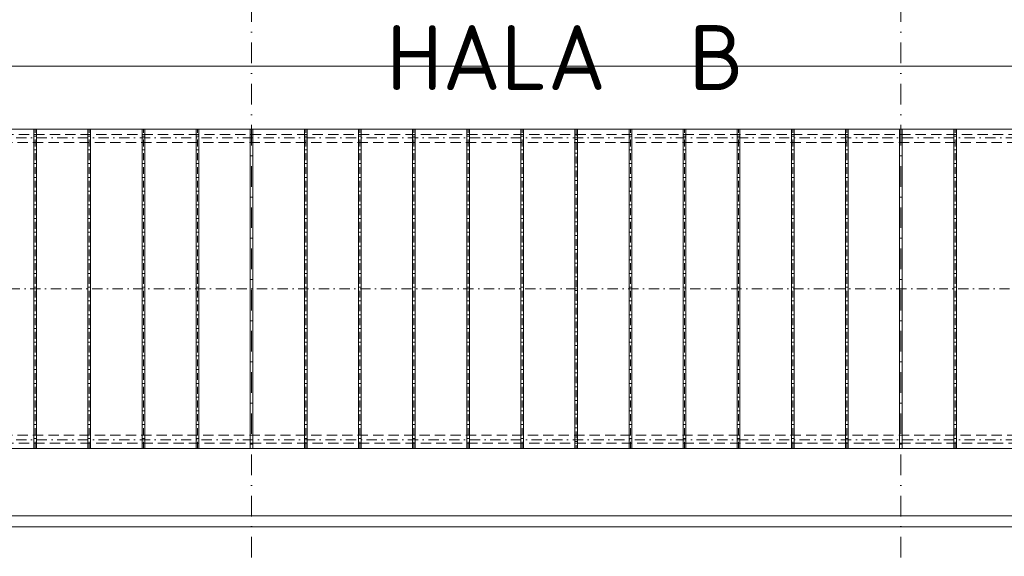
# Model space of a CAD drawing. Header units: millimetres. Extents: x -725694 to 5289369, y -1488057 to 2187451.
# Tile 173 of 256: x 25714 to 43911, y 181353 to 191280. Entities that reach past the tile are written whole.
import ezdxf

# ---------------------------------------------------------------- set-up
doc = ezdxf.new("R2010")
doc.units = ezdxf.units.MM
for name, pattern in [('CENTERX2', [101.6, 63.5, -12.7, 12.7, -12.7]), ('DASHDOT', [25.4, 12.7, -6.35, 0, -6.35]), ('ČÁRKOVANÁ', [19.05, 12.7, -6.35])]:
    doc.linetypes.add(name, pattern=pattern)
doc.layers.get('Defpoints').update_dxf_attribs({"color": 8})
for name, color, linetype, lineweight in [('A99_N_kce-pohl', 1, 'Continuous', 9), ('A99_N_koty-200', 5, 'Continuous', 5), ('A99_N_koty-200 @ 200', 5, 'Continuous', 5), ('A99_N_koty-200 @ 50 (2)', 5, 'Continuous', 5), ('A99_N_txt-popis-200', 240, 'Continuous', 5), ('A99_S_osy', 1, 'CENTERX2', 5)]:
    doc.layers.add(name, color=color, linetype=linetype, lineweight=lineweight)
doc.styles.add('A99_kota', font='isocpeur.ttf', dxfattribs={"height": 2})
doc.styles.add('ad_popis 100', font='isocpeur.ttf', dxfattribs={"height": 200})
doc.dimstyles.new('A99_kota_200 new', dxfattribs={"dimscale": 200, "dimtxt": 2, "dimasz": 1.2, "dimexe": 0.5, "dimexo": 1.5, "dimgap": 0.3, "dimtad": 1, "dimdec": 0, "dimzin": 3, "dimdsep": 46, "dimtxsty": 'A99_kota', "dimblk": 'ARCHTICK', "dimcen": 2.5, "dimazin": 2, "dimtfac": 0.75, "dimtdec": 0, "dimtmove": 2, "dimatfit": 0, "dimfxl": 0, "dimtolj": 1, "dimtzin": 0, "dimlwd": 5, "dimlwe": 5, "dimarcsym": 0})

# ---------------------------------------------------------------- blocks, each defined once
blk = doc.blocks.new('_ArchTick')
at = {"color": 0, "linetype": 'ByBlock', "const_width": 0.15}
blk.add_lwpolyline([(-0.5, -0.5), (0.5, 0.5)], dxfattribs=at)
blk = doc.blocks.new('*D4605')
at = {"layer": 'A99_N_koty-200', "color": 0, "linetype": 'Continuous', "lineweight": 5, "transparency": 16777216}
for p, q in [((5860, 182105), (5860, 182205)), ((150690, 182105), (150690, 182205)), ((5860, 182105), (150690, 182105))]:
    blk.add_line(p, q, dxfattribs=at)
at = {"layer": 'Defpoints', "color": 0, "linetype": 'Continuous', "lineweight": 0, "transparency": 16777216}
for p in [(150690, 182105), (150690, 182095), (5860, 181900)]:
    blk.add_point(p, dxfattribs=at)
at = {"layer": 'A99_N_koty-200', "color": 0, "linetype": 'Continuous', "lineweight": 5, "transparency": 16777216, "xscale": 240, "yscale": 240, "zscale": 240, "rotation": 180}
blk.add_blockref('_ArchTick', (5860, 182105), dxfattribs=at)
at = {"layer": 'A99_N_koty-200', "color": 0, "linetype": 'Continuous', "lineweight": 5, "transparency": 16777216, "xscale": 240, "yscale": 240, "zscale": 240}
blk.add_blockref('_ArchTick', (150690, 182105), dxfattribs=at)
at = {"layer": 'A99_N_koty-200', "color": 0, "linetype": 'Continuous', "transparency": 16777216, "insert": (76950, 182405), "char_height": 400, "attachment_point": 5, "style": 'A99_kota'}
blk.add_mtext('\\A1;144830', dxfattribs=at)
blk = doc.blocks.new('*D4606')
at = {"layer": 'A99_N_koty-200', "color": 0, "linetype": 'Continuous', "lineweight": 5, "transparency": 16777216}
for p, q in [((150690, 182020), (150690, 181875)), ((5860, 181900), (5860, 181925)), ((5860, 181900), (150690, 181900))]:
    blk.add_line(p, q, dxfattribs=at)
at = {"layer": 'Defpoints', "color": 0, "linetype": 'Continuous', "lineweight": 0, "transparency": 16777216}
for p in [(150690, 182095), (5860, 181900), (150690, 181900)]:
    blk.add_point(p, dxfattribs=at)
at = {"layer": 'A99_N_koty-200', "color": 0, "linetype": 'Continuous', "lineweight": 5, "transparency": 16777216, "xscale": 60, "yscale": 60, "zscale": 60, "rotation": 180}
blk.add_blockref('_ArchTick', (5860, 181900), dxfattribs=at)
at = {"layer": 'A99_N_koty-200', "color": 0, "linetype": 'Continuous', "lineweight": 5, "transparency": 16777216, "xscale": 60, "yscale": 60, "zscale": 60}
blk.add_blockref('_ArchTick', (150690, 181900), dxfattribs=at)
at = {"layer": 'A99_N_koty-200', "color": 0, "linetype": 'Continuous', "transparency": 16777216, "insert": (78275, 181965), "char_height": 100, "attachment_point": 5, "style": 'A99_kota'}
blk.add_mtext('\\A1;144830', dxfattribs=at)
blk = doc.blocks.new('*D5836')
at = {"layer": 'A99_N_koty-200', "color": 0, "linetype": 'Continuous', "lineweight": 5, "transparency": 16777216}
for p, q in [((11960, 189620.5), (11960, 190520.5)), ((11960, 190420.5), (78000, 190420.5)), ((78000, 189620.5), (78000, 190520.5))]:
    blk.add_line(p, q, dxfattribs=at)
at = {"layer": 'Defpoints', "color": 0, "linetype": 'Continuous', "lineweight": 0, "transparency": 16777216}
for p in [(78000, 190420.5), (11960, 189245.5), (78000, 189245.5)]:
    blk.add_point(p, dxfattribs=at)
at = {"layer": 'A99_N_koty-200', "color": 0, "linetype": 'Continuous', "lineweight": 5, "transparency": 16777216, "xscale": 240, "yscale": 240, "zscale": 240, "rotation": 180}
blk.add_blockref('_ArchTick', (11960, 190420.5), dxfattribs=at)
at = {"layer": 'A99_N_koty-200', "color": 0, "linetype": 'Continuous', "lineweight": 5, "transparency": 16777216, "xscale": 240, "yscale": 240, "zscale": 240}
blk.add_blockref('_ArchTick', (78000, 190420.5), dxfattribs=at)
at = {"layer": 'A99_N_koty-200', "color": 0, "linetype": 'Continuous', "transparency": 16777216, "insert": (44980, 190680.5), "char_height": 400, "attachment_point": 5, "style": 'A99_kota'}
blk.add_mtext('\\A1;66040', dxfattribs=at)
blk = doc.blocks.new('*D5837')
at = {"layer": 'A99_N_koty-200', "color": 0, "linetype": 'Continuous', "lineweight": 5, "transparency": 16777216}
for p, q in [((11960, 190220.5), (11960, 190445.5)), ((11960, 190420.5), (78000, 190420.5)), ((78000, 190220.5), (78000, 190445.5))]:
    blk.add_line(p, q, dxfattribs=at)
at = {"layer": 'Defpoints', "color": 0, "linetype": 'Continuous', "lineweight": 0, "transparency": 16777216}
for p in [(78000, 190420.5), (11960, 189245.5), (78000, 189245.5)]:
    blk.add_point(p, dxfattribs=at)
at = {"layer": 'A99_N_koty-200', "color": 0, "linetype": 'Continuous', "lineweight": 5, "transparency": 16777216, "xscale": 60, "yscale": 60, "zscale": 60, "rotation": 180}
blk.add_blockref('_ArchTick', (11960, 190420.5), dxfattribs=at)
at = {"layer": 'A99_N_koty-200', "color": 0, "linetype": 'Continuous', "lineweight": 5, "transparency": 16777216, "xscale": 60, "yscale": 60, "zscale": 60}
blk.add_blockref('_ArchTick', (78000, 190420.5), dxfattribs=at)
at = {"layer": 'A99_N_koty-200', "color": 0, "linetype": 'Continuous', "transparency": 16777216, "insert": (44980, 190485.5), "char_height": 100, "attachment_point": 5, "style": 'A99_kota'}
blk.add_mtext('\\A1;66040', dxfattribs=at)
blk = doc.blocks.new('*U6067')
at = {"layer": 'A99_N_koty-200 @ 200', "linetype": 'Continuous'}
dim = blk.add_linear_dim(base=(150690, 182105), p1=(5860, 181900), p2=(150690, 182095), dimstyle='A99_kota_200 new', override={"dimscale": 200, "dimtix": 1, "dimtofl": 1, "dimtmove": 2, "dimatfit": 0}, dxfattribs=at)
dim.commit()
dim.dimension.update_dxf_attribs({"geometry": '*D4605', "text_midpoint": (76950, 182405), "dimtype": 128})
at = {"layer": 'A99_N_koty-200 @ 50 (2)', "linetype": 'Continuous'}
dim = blk.add_linear_dim(base=(150690, 181900), p1=(5860, 181900), p2=(150690, 182095), dimstyle='A99_kota_200 new', override={"dimscale": 50, "dimtix": 1, "dimtofl": 1, "dimtmove": 2, "dimatfit": 0}, dxfattribs=at)
dim.commit()
dim.dimension.update_dxf_attribs({"geometry": '*D4606', "text_midpoint": (78275, 181965)})
blk = doc.blocks.new('*U6472')
at = {"layer": 'A99_N_koty-200 @ 200', "linetype": 'Continuous'}
dim = blk.add_linear_dim(base=(78000, 190420.5), p1=(11960, 189245.5), p2=(78000, 189245.5), dimstyle='A99_kota_200 new', override={"dimscale": 200, "dimtix": 1, "dimtofl": 1, "dimtmove": 2, "dimatfit": 0}, dxfattribs=at)
dim.commit()
dim.dimension.update_dxf_attribs({"geometry": '*D5836', "text_midpoint": (44980, 190680.5)})
at = {"layer": 'A99_N_koty-200 @ 50 (2)', "linetype": 'Continuous'}
dim = blk.add_linear_dim(base=(78000, 190420.5), p1=(11960, 189245.5), p2=(78000, 189245.5), dimstyle='A99_kota_200 new', override={"dimscale": 50, "dimtix": 1, "dimtofl": 1, "dimtmove": 2, "dimatfit": 0}, dxfattribs=at)
dim.commit()
dim.dimension.update_dxf_attribs({"geometry": '*D5837', "text_midpoint": (44980, 190485.5)})

msp = doc.modelspace()

# ---------------------------------------------------------------- linework, layer by layer
at = {"layer": 'A99_N_kce-pohl', "linetype": 'Continuous', "lineweight": 9}
for p, q in [((25975, 183345), (25975, 189255)), ((26025, 183345), (26025, 189255)), ((26975, 183345), (26975, 189255)), ((27025, 183345), (27025, 189255)), ((27975, 183345), (27975, 189255)), ((28025, 183345), (28025, 189255)), ((28975, 183345), (28975, 189255)), ((29025, 183345), (29025, 189255)), ((29975, 183345), (29975, 189255)), ((30025, 183345), (30025, 189255)), ((30975, 183345), (30975, 189255)), ((31025, 183345), (31025, 189255)), ((31975, 183345), (31975, 189255)), ((32025, 183345), (32025, 189255)), ((32975, 183345), (32975, 189255)), ((33025, 183345), (33025, 189255)), ((33975, 183345), (33975, 189255)), ((34025, 183345), (34025, 189255)), ((34975, 183345), (34975, 189255)), ((35025, 183345), (35025, 189255)), ((35975, 183345), (35975, 189255)), ((36025, 183345), (36025, 189255)), ((36975, 183345), (36975, 189255)), ((37025, 183345), (37025, 189255)), ((37975, 183345), (37975, 189255)), ((38025, 183345), (38025, 189255)), ((38975, 183345), (38975, 189255)), ((39025, 183345), (39025, 189255)), ((39975, 183345), (39975, 189255)), ((40025, 183345), (40025, 189255)), ((40975, 183345), (40975, 189255)), ((41025, 183345), (41025, 189255)), ((41975, 183345), (41975, 189255)), ((42025, 183345), (42025, 189255)), ((42975, 183345), (42975, 189255)), ((43025, 183345), (43025, 189255))]:
    msp.add_line(p, q, dxfattribs=at)
msp.add_lwpolyline([(11930, 189255), (144620, 189255), (144620, 183345), (11930, 183345)], close=True, dxfattribs=at)
at = {"layer": 'A99_N_kce-pohl', "linetype": 'ČÁRKOVANÁ', "lineweight": 9, "ltscale": 15}
for points in [[(144760, 189155), (11790, 189155)], [(144450, 189005.3), (12100, 189005.3)], [(144760, 183445), (11790, 183445)], [(144450, 183594.7), (12100, 183594.7)]]:
    msp.add_lwpolyline(points, dxfattribs=at)
at = {"layer": 'A99_N_kce-pohl', "linetype": 'Continuous', "lineweight": 9}
for points in [[(25975, 186675), (25975, 186495)], [(26025, 186675), (26025, 186495)], [(26975, 186675), (26975, 186495)], [(27025, 186675), (27025, 186495)], [(27975, 186675), (27975, 186495)], [(28025, 186675), (28025, 186495)], [(28975, 186675), (28975, 186495)], [(29025, 186675), (29025, 186495)], [(29975, 186675), (29975, 186495)], [(30025, 186675), (30025, 186495)], [(30975, 186675), (30975, 186495)], [(31025, 186675), (31025, 186495)], [(31975, 186675), (31975, 186495)], [(32025, 186675), (32025, 186495)], [(32975, 186675), (32975, 186495)], [(33025, 186675), (33025, 186495)], [(33975, 186675), (33975, 186495)], [(34025, 186675), (34025, 186495)], [(34975, 186675), (34975, 186495)], [(35025, 186675), (35025, 186495)], [(35975, 186675), (35975, 186495)], [(36025, 186675), (36025, 186495)], [(36975, 186675), (36975, 186495)], [(37025, 186675), (37025, 186495)], [(37975, 186675), (37975, 186495)], [(38025, 186675), (38025, 186495)], [(38975, 186675), (38975, 186495)], [(39025, 186675), (39025, 186495)], [(39975, 186675), (39975, 186495)], [(40025, 186675), (40025, 186495)], [(40975, 186675), (40975, 186495)], [(41025, 186675), (41025, 186495)], [(41975, 186675), (41975, 186495)], [(42025, 186675), (42025, 186495)], [(42975, 186675), (42975, 186495)], [(43025, 186675), (43025, 186495)]]:
    msp.add_lwpolyline(points, dxfattribs=at)
at = {"layer": 'A99_S_osy', "linetype": 'DASHDOT', "lineweight": 5, "ltscale": 10}
for p, q in [((26000, 183345), (26000, 189255)), ((27000, 183345), (27000, 189255)), ((28000, 183345), (28000, 189255)), ((29000, 183345), (29000, 189255)), ((31000, 183345), (31000, 189255)), ((32000, 183345), (32000, 189255)), ((33000, 183345), (33000, 189255)), ((34000, 183345), (34000, 189255)), ((35000, 183345), (35000, 189255)), ((36000, 189255), (36000, 183345)), ((37000, 183345), (37000, 189255)), ((38000, 183345), (38000, 189255)), ((39000, 183345), (39000, 189255)), ((40000, 183345), (40000, 189255)), ((41000, 183345), (41000, 189255)), ((43000, 183345), (43000, 189255))]:
    msp.add_line(p, q, dxfattribs=at)
at = {"layer": 'A99_S_osy', "linetype": 'DASHDOT', "lineweight": 5, "ltscale": 30}
for points in [[(30000, 250300), (30000, 146890)], [(42000, 250300), (42000, 146890)]]:
    msp.add_lwpolyline(points, dxfattribs=at)
at = {"layer": 'A99_S_osy', "linetype": 'DASHDOT', "lineweight": 5, "ltscale": 15}
for points in [[(144740, 189095), (11865, 189095)], [(144620, 186300), (11930, 186300)], [(144740, 183505), (11865, 183505)]]:
    msp.add_lwpolyline(points, dxfattribs=at)

# ---------------------------------------------------------------- block references
at = {"layer": 'A99_N_koty-200', "color": 3, "linetype": 'Continuous', "lineweight": 0}
for name in ['*U6472', '*U6067']:
    msp.add_blockref(name, (0, 0), dxfattribs=at)

# ---------------------------------------------------------------- texts
at = {"layer": 'A99_N_txt-popis-200', "lineweight": 9, "ltscale": 5, "style": 'ad_popis 100'}
msp.add_text('HALA  B', height=1200, dxfattribs=at).set_placement((32490, 189980))

doc.saveas('drawing.dxf')
